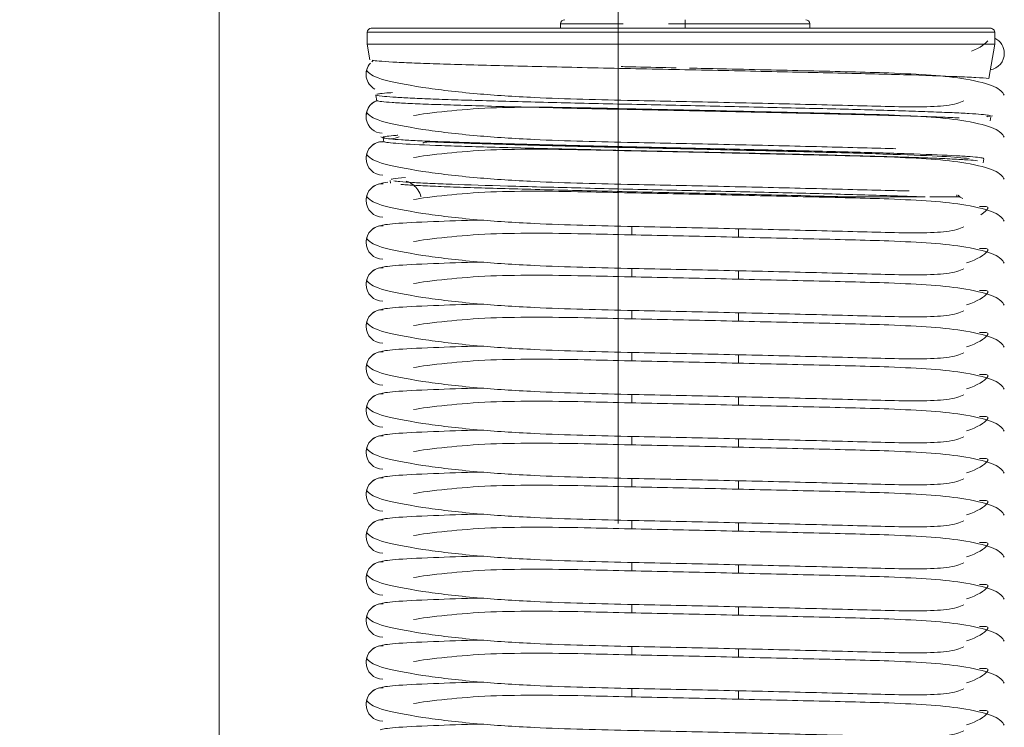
# Model space of a CAD drawing. Header units: millimetres. Extents: x 16720 to 74016, y 25810 to 81213.
# Tile 122 of 256: x 32332 to 32356, y 31719 to 31736. Entities that reach past the tile are written whole.
import ezdxf

# ---------------------------------------------------------------- set-up
doc = ezdxf.new("R2010")
doc.units = ezdxf.units.MM
doc.linetypes.add('DASHDOTX2', pattern=[50.8, 25.4, -12.7, 0, -12.7])
for name, color, linetype, lineweight in [('_OŚ', 165, 'DASHDOTX2', 9), ('_STOLARKA', 150, 'Continuous', 18), ('_WYMIAR', 151, 'Continuous', 9), ('_WYPOSAŻENIE', 157, 'Continuous', 5)]:
    doc.layers.add(name, color=color, linetype=linetype, lineweight=lineweight)

# ---------------------------------------------------------------- blocks, each defined once
blk = doc.blocks.new('brama 3m')
at = {"layer": '_STOLARKA'}
blk.add_lwpolyline([(150, -5), (-150, -5), (-150, 0), (150, 0)], close=True, dxfattribs=at)
at = {"layer": '_WYPOSAŻENIE', "linetype": 'Continuous'}
for p, q in [((-22.765, -8.589), (-22.389, -8.525)), ((-22.389, -23.474), (-22.389, -8.525)), ((-22.389, -8.525), (-22.109, -8.525)), ((-22.109, -23.474), (-22.109, -8.525)), ((-22.009, -8.625), (-22.009, -23.346)), ((-24.718, -8.919), (-24.621, -8.903)), ((-23.737, -8.753), (-23.611, -8.732)), ((-25.697, -9.085), (-25.635, -9.074)), ((-21.909, -13.13), (-22.009, -13.13)), ((-21.909, -13.13), (-21.909, -14.623)), ((-37.931, -14.83), (-37.731, -14.83)), ((-36.931, -14.83), (-36.731, -14.83)), ((-35.931, -14.83), (-35.731, -14.83)), ((-34.931, -14.83), (-34.731, -14.83)), ((-33.931, -14.83), (-33.731, -14.83)), ((-32.931, -14.83), (-32.731, -14.83)), ((-31.931, -14.83), (-31.731, -14.83)), ((-30.931, -14.83), (-30.731, -14.83)), ((-29.931, -14.83), (-29.731, -14.83)), ((-28.931, -14.83), (-28.731, -14.83)), ((-27.931, -14.83), (-27.731, -14.83)), ((-26.931, -14.83), (-26.731, -14.83)), ((-21.909, -15.7), (-21.909, -16.1)), ((-21.909, -16.1), (-22.009, -16.1)), ((-21.909, -16.1), (-21.909, -19.07)), ((-21.809, -16.1), (-21.909, -16.1)), ((-37.787, -17.37), (-37.987, -17.37)), ((-36.787, -17.37), (-36.987, -17.37)), ((-35.787, -17.37), (-35.987, -17.37)), ((-34.787, -17.37), (-34.987, -17.37)), ((-33.787, -17.37), (-33.987, -17.37)), ((-32.787, -17.37), (-32.987, -17.37)), ((-31.787, -17.37), (-31.987, -17.37)), ((-30.787, -17.37), (-30.987, -17.37)), ((-29.787, -17.37), (-29.987, -17.37)), ((-28.787, -17.37), (-28.987, -17.37)), ((-27.787, -17.37), (-27.987, -17.37)), ((-26.787, -17.37), (-26.987, -17.37)), ((-26.029, -20.192), (-26.029, -19.179)), ((-21.909, -19.07), (-22.009, -19.07)), ((-26.029, -21.818), (-26.029, -20.051)), ((-26.029, -22.645), (-26.029, -21.929)), ((-25.98, -22.566), (-26.012, -22.573)), ((-25.119, -23.213), (-25.214, -23.197)), ((-24.122, -23.382), (-24.214, -23.366)), ((-24.117, -23.294), (-24.118, -23.285)), ((-24.096, -23.417), (-24.117, -23.294)), ((-23.207, -23.331), (-22.389, -23.474)), ((-22.389, -23.474), (-22.109, -23.474))]:
    blk.add_line(p, q, dxfattribs=at)
for centre, radius, start, end in [((-38.109, -8.904), 0.404, 0.1973, 179.8027), ((-38.109, -8.896), 0.396, 358.9384, 90), ((-37.109, -8.904), 0.404, 0.1973, 179.8027), ((-37.109, -8.896), 0.396, 358.9384, 90), ((-36.109, -8.904), 0.404, 0.1973, 179.8027), ((-36.109, -8.896), 0.396, 358.9384, 90), ((-35.109, -8.904), 0.404, 0.1973, 179.8027), ((-35.109, -8.896), 0.396, 358.9384, 90), ((-34.109, -8.904), 0.404, 0.1973, 179.8027), ((-34.109, -8.896), 0.396, 358.9384, 90), ((-33.109, -8.904), 0.404, 0.1973, 179.8027), ((-33.109, -8.896), 0.396, 358.9384, 90), ((-32.109, -8.904), 0.404, 0.1973, 179.8027), ((-32.109, -8.896), 0.396, 358.9384, 90), ((-31.109, -8.904), 0.404, 0.1973, 179.8027), ((-31.109, -8.896), 0.396, 358.9384, 90), ((-30.109, -8.904), 0.404, 0.1973, 179.8027), ((-30.109, -8.896), 0.396, 358.9384, 90), ((-29.109, -8.904), 0.404, 0.1973, 179.8027), ((-29.109, -8.896), 0.396, 358.9384, 90), ((-28.109, -8.904), 0.404, 0.1973, 179.8027), ((-28.109, -8.896), 0.396, 358.9384, 90), ((-27.109, -8.904), 0.404, 0.1973, 179.8027), ((-27.109, -8.896), 0.396, 358.9384, 90), ((-26.109, -8.904), 0.404, 0.1973, 179.8027), ((-26.109, -8.896), 0.396, 358.9384, 90), ((-25.109, -8.904), 0.404, 0.1973, 179.8027), ((-25.109, -8.896), 0.396, 358.9384, 90), ((-24.109, -8.904), 0.404, 21.7104, 177.5777), ((-24.109, -8.896), 0.396, 21.2061, 90), ((-23.109, -8.904), 0.404, 48.2516, 150.9962), ((-23.109, -8.896), 0.396, 47.7815, 90), ((-23.109, -8.896), 0.396, 34.9061, 40.7745), ((-22.109, -8.625), 0.1, 0, 90), ((-24.124, -9.064), 0.519, 155.4673, 164.9134), ((-24.124, -9.064), 0.519, 184.0073, 205.135), ((-21.909, -13.23), 0.1, 0, 90), ((-21.909, -18.97), 0.1, 270, 0), ((-25.626, -22.94), 0.498, 136.7698, 152.823), ((-22.609, -23.3), 0.4, 189.9288, 270), ((-22.609, -23.3), 0.4, 270, 334.2738)]:
    blk.add_arc(centre, radius, start, end, dxfattribs=at)
for points, knots in [([(-38.743, -22.734), (-38.789, -22.646), (-38.857, -22.417), (-38.894, -21.736), (-38.87, -20.685), (-38.824, -19.039), (-38.776, -16.945), (-38.729, -14.706), (-38.684, -12.736), (-38.575, -11.035), (-38.414, -9.721), (-38.211, -8.7), (-38.087, -8.57), (-38.011, -8.512)], [0.0640253, 0.0640253, 0.0640253, 0.0640253, 0.1399369, 0.2025686, 0.2583744, 0.3579496, 0.4525325, 0.5410782, 0.650234, 0.7207096, 0.8017947, 0.8961873, 1, 1, 1, 1]), ([(-37.743, -22.734), (-37.789, -22.646), (-37.857, -22.417), (-37.894, -21.736), (-37.87, -20.685), (-37.824, -19.039), (-37.776, -16.945), (-37.729, -14.706), (-37.684, -12.736), (-37.575, -11.035), (-37.414, -9.721), (-37.211, -8.7), (-37.087, -8.57), (-37.011, -8.512)], [0.0640253, 0.0640253, 0.0640253, 0.0640253, 0.1399369, 0.2025686, 0.2583744, 0.3579496, 0.4525325, 0.5410782, 0.650234, 0.7207096, 0.8017947, 0.8961873, 1, 1, 1, 1]), ([(-36.743, -22.734), (-36.789, -22.646), (-36.857, -22.417), (-36.894, -21.736), (-36.87, -20.685), (-36.824, -19.039), (-36.776, -16.945), (-36.729, -14.706), (-36.684, -12.736), (-36.575, -11.035), (-36.414, -9.721), (-36.211, -8.7), (-36.087, -8.57), (-36.011, -8.512)], [0.0640253, 0.0640253, 0.0640253, 0.0640253, 0.1399369, 0.2025686, 0.2583744, 0.3579496, 0.4525325, 0.5410782, 0.650234, 0.7207096, 0.8017947, 0.8961873, 1, 1, 1, 1]), ([(-35.743, -22.734), (-35.789, -22.646), (-35.857, -22.417), (-35.894, -21.736), (-35.87, -20.685), (-35.824, -19.039), (-35.776, -16.945), (-35.729, -14.706), (-35.684, -12.736), (-35.575, -11.035), (-35.414, -9.721), (-35.211, -8.7), (-35.087, -8.57), (-35.011, -8.512)], [0.0640253, 0.0640253, 0.0640253, 0.0640253, 0.1399369, 0.2025686, 0.2583744, 0.3579496, 0.4525325, 0.5410782, 0.650234, 0.7207096, 0.8017947, 0.8961873, 1, 1, 1, 1]), ([(-34.743, -22.734), (-34.789, -22.646), (-34.857, -22.417), (-34.894, -21.736), (-34.87, -20.685), (-34.824, -19.039), (-34.776, -16.945), (-34.729, -14.706), (-34.684, -12.736), (-34.575, -11.035), (-34.414, -9.721), (-34.211, -8.7), (-34.087, -8.57), (-34.011, -8.512)], [0.0640253, 0.0640253, 0.0640253, 0.0640253, 0.1399369, 0.2025686, 0.2583744, 0.3579496, 0.4525325, 0.5410782, 0.650234, 0.7207096, 0.8017947, 0.8961873, 1, 1, 1, 1]), ([(-33.743, -22.734), (-33.789, -22.646), (-33.857, -22.417), (-33.894, -21.736), (-33.87, -20.685), (-33.824, -19.039), (-33.776, -16.945), (-33.729, -14.706), (-33.684, -12.736), (-33.575, -11.035), (-33.414, -9.721), (-33.211, -8.7), (-33.087, -8.57), (-33.011, -8.512)], [0.0640253, 0.0640253, 0.0640253, 0.0640253, 0.1399369, 0.2025686, 0.2583744, 0.3579496, 0.4525325, 0.5410782, 0.650234, 0.7207096, 0.8017947, 0.8961873, 1, 1, 1, 1]), ([(-32.743, -22.734), (-32.789, -22.646), (-32.857, -22.417), (-32.894, -21.736), (-32.87, -20.685), (-32.824, -19.039), (-32.776, -16.945), (-32.729, -14.706), (-32.684, -12.736), (-32.575, -11.035), (-32.414, -9.721), (-32.211, -8.7), (-32.087, -8.57), (-32.011, -8.512)], [0.0640253, 0.0640253, 0.0640253, 0.0640253, 0.1399369, 0.2025686, 0.2583744, 0.3579496, 0.4525325, 0.5410782, 0.650234, 0.7207096, 0.8017947, 0.8961873, 1, 1, 1, 1]), ([(-31.743, -22.734), (-31.789, -22.646), (-31.857, -22.417), (-31.894, -21.736), (-31.87, -20.685), (-31.824, -19.039), (-31.776, -16.945), (-31.729, -14.706), (-31.684, -12.736), (-31.575, -11.035), (-31.414, -9.721), (-31.211, -8.7), (-31.087, -8.57), (-31.011, -8.512)], [0.0640253, 0.0640253, 0.0640253, 0.0640253, 0.1399369, 0.2025686, 0.2583744, 0.3579496, 0.4525325, 0.5410782, 0.650234, 0.7207096, 0.8017947, 0.8961873, 1, 1, 1, 1]), ([(-30.743, -22.734), (-30.789, -22.646), (-30.857, -22.417), (-30.894, -21.736), (-30.87, -20.685), (-30.824, -19.039), (-30.776, -16.945), (-30.729, -14.706), (-30.684, -12.736), (-30.575, -11.035), (-30.414, -9.721), (-30.211, -8.7), (-30.087, -8.57), (-30.011, -8.512)], [0.0640253, 0.0640253, 0.0640253, 0.0640253, 0.1399369, 0.2025686, 0.2583744, 0.3579496, 0.4525325, 0.5410782, 0.650234, 0.7207096, 0.8017947, 0.8961873, 1, 1, 1, 1]), ([(-29.743, -22.734), (-29.789, -22.646), (-29.857, -22.417), (-29.894, -21.736), (-29.87, -20.685), (-29.824, -19.039), (-29.776, -16.945), (-29.729, -14.706), (-29.684, -12.736), (-29.575, -11.035), (-29.414, -9.721), (-29.211, -8.7), (-29.087, -8.57), (-29.011, -8.512)], [0.0640253, 0.0640253, 0.0640253, 0.0640253, 0.1399369, 0.2025686, 0.2583744, 0.3579496, 0.4525325, 0.5410782, 0.650234, 0.7207096, 0.8017947, 0.8961873, 1, 1, 1, 1]), ([(-28.743, -22.734), (-28.789, -22.646), (-28.857, -22.417), (-28.894, -21.736), (-28.87, -20.685), (-28.824, -19.039), (-28.776, -16.945), (-28.729, -14.706), (-28.684, -12.736), (-28.575, -11.035), (-28.414, -9.721), (-28.211, -8.7), (-28.087, -8.57), (-28.011, -8.512)], [0.0640253, 0.0640253, 0.0640253, 0.0640253, 0.1399369, 0.2025686, 0.2583744, 0.3579496, 0.4525325, 0.5410782, 0.650234, 0.7207096, 0.8017947, 0.8961873, 1, 1, 1, 1]), ([(-27.743, -22.734), (-27.789, -22.646), (-27.857, -22.417), (-27.894, -21.736), (-27.87, -20.685), (-27.824, -19.039), (-27.776, -16.945), (-27.729, -14.706), (-27.684, -12.736), (-27.575, -11.035), (-27.414, -9.721), (-27.211, -8.7), (-27.087, -8.57), (-27.011, -8.512)], [0.0640253, 0.0640253, 0.0640253, 0.0640253, 0.1399369, 0.2025686, 0.2583744, 0.3579496, 0.4525325, 0.5410782, 0.650234, 0.7207096, 0.8017947, 0.8961873, 1, 1, 1, 1]), ([(-26.743, -22.734), (-26.789, -22.646), (-26.857, -22.417), (-26.894, -21.736), (-26.87, -20.685), (-26.824, -19.039), (-26.776, -16.945), (-26.729, -14.706), (-26.684, -12.736), (-26.575, -11.035), (-26.414, -9.721), (-26.211, -8.7), (-26.087, -8.57), (-26.011, -8.512)], [0.0640253, 0.0640253, 0.0640253, 0.0640253, 0.1399369, 0.2025686, 0.2583744, 0.3579496, 0.4525325, 0.5410782, 0.650234, 0.7207096, 0.8017947, 0.8961873, 1, 1, 1, 1]), ([(-25.885, -21.432), (-25.883, -21.258), (-25.867, -20.567), (-25.824, -19.039), (-25.776, -16.945), (-25.729, -14.706), (-25.684, -12.736), (-25.575, -11.035), (-25.414, -9.721), (-25.211, -8.7), (-25.087, -8.57), (-25.011, -8.512)], [0.2204469, 0.2204469, 0.2204469, 0.2204469, 0.2583744, 0.3579496, 0.4525325, 0.5410782, 0.650234, 0.7207096, 0.8017947, 0.8961873, 1, 1, 1, 1]), ([(-24.88, -21.115), (-24.878, -21.033), (-24.863, -20.424), (-24.824, -19.039), (-24.776, -16.945), (-24.729, -14.706), (-24.684, -12.736), (-24.575, -11.035), (-24.414, -9.721), (-24.211, -8.7), (-24.087, -8.57), (-24.011, -8.512)], [0.2422744, 0.2422744, 0.2422744, 0.2422744, 0.2583744, 0.3579496, 0.4525325, 0.5410782, 0.650234, 0.7207096, 0.8017947, 0.8961873, 1, 1, 1, 1]), ([(-23.743, -22.734), (-23.789, -22.646), (-23.857, -22.417), (-23.894, -21.736), (-23.87, -20.685), (-23.824, -19.039), (-23.776, -16.945), (-23.729, -14.706), (-23.684, -12.736), (-23.575, -11.035), (-23.414, -9.721), (-23.211, -8.7), (-23.087, -8.57), (-23.011, -8.512)], [0.0640253, 0.0640253, 0.0640253, 0.0640253, 0.1399369, 0.2025686, 0.2583744, 0.3579496, 0.4525325, 0.5410782, 0.650234, 0.7207096, 0.8017947, 0.8961873, 1, 1, 1, 1]), ([(-23.207, -23.331), (-23.2, -23.251), (-23.192, -23.148), (-23.178, -22.894), (-23.17, -22.743), (-23.149, -22.225), (-23.134, -21.802), (-23.112, -21.05), (-23.105, -20.781), (-23.091, -20.22), (-23.083, -19.926), (-23.069, -19.311), (-23.061, -18.988), (-23.047, -18.331), (-23.04, -17.997), (-23.025, -17.317), (-23.018, -16.971), (-23.003, -16.268), (-22.996, -15.918), (-22.982, -15.223), (-22.975, -14.879), (-22.96, -14.194), (-22.953, -13.853), (-22.938, -13.196), (-22.931, -12.878), (-22.917, -12.263), (-22.909, -11.963), (-22.888, -11.11), (-22.874, -10.61), (-22.852, -9.961), (-22.844, -9.764), (-22.83, -9.416), (-22.823, -9.264), (-22.809, -9.003), (-22.801, -8.893), (-22.788, -8.737), (-22.782, -8.683), (-22.776, -8.646)], [0, 0, 0, 0, 0.03125, 0.03125, 0.0625, 0.0625, 0.125, 0.125, 0.15625, 0.15625, 0.1875, 0.1875, 0.21875, 0.21875, 0.25, 0.25, 0.28125, 0.28125, 0.3125, 0.3125, 0.34375, 0.34375, 0.375, 0.375, 0.40625, 0.40625, 0.4375, 0.4375, 0.5, 0.5, 0.53125, 0.53125, 0.5625, 0.5625, 0.59375, 0.59375, 0.6203289, 0.6203289, 0.6203289, 0.6203289]), ([(-38.713, -8.839), (-38.695, -8.909), (-38.665, -9.053), (-38.617, -9.982), (-38.59, -10.805), (-38.578, -11.224)], [0, 0, 0, 0, 0.0996276, 0.1902826, 0.2654772, 0.2654772, 0.2654772, 0.2654772]), ([(-37.713, -8.839), (-37.695, -8.909), (-37.665, -9.053), (-37.617, -9.982), (-37.59, -10.805), (-37.578, -11.224)], [0, 0, 0, 0, 0.0996276, 0.1902826, 0.2654772, 0.2654772, 0.2654772, 0.2654772]), ([(-36.713, -8.839), (-36.695, -8.909), (-36.665, -9.053), (-36.617, -9.982), (-36.59, -10.805), (-36.578, -11.224)], [0, 0, 0, 0, 0.0996276, 0.1902826, 0.2654772, 0.2654772, 0.2654772, 0.2654772]), ([(-35.713, -8.839), (-35.695, -8.909), (-35.665, -9.053), (-35.617, -9.982), (-35.59, -10.805), (-35.578, -11.224)], [0, 0, 0, 0, 0.0996276, 0.1902826, 0.2654772, 0.2654772, 0.2654772, 0.2654772]), ([(-34.713, -8.839), (-34.695, -8.909), (-34.665, -9.053), (-34.617, -9.982), (-34.59, -10.805), (-34.578, -11.224)], [0, 0, 0, 0, 0.0996276, 0.1902826, 0.2654772, 0.2654772, 0.2654772, 0.2654772]), ([(-33.713, -8.839), (-33.695, -8.909), (-33.665, -9.053), (-33.617, -9.982), (-33.59, -10.805), (-33.578, -11.224)], [0, 0, 0, 0, 0.0996276, 0.1902826, 0.2654772, 0.2654772, 0.2654772, 0.2654772]), ([(-32.713, -8.839), (-32.695, -8.909), (-32.665, -9.053), (-32.617, -9.982), (-32.59, -10.805), (-32.578, -11.224)], [0, 0, 0, 0, 0.0996276, 0.1902826, 0.2654772, 0.2654772, 0.2654772, 0.2654772]), ([(-31.713, -8.839), (-31.695, -8.909), (-31.665, -9.053), (-31.617, -9.982), (-31.59, -10.805), (-31.578, -11.224)], [0, 0, 0, 0, 0.0996276, 0.1902826, 0.2654772, 0.2654772, 0.2654772, 0.2654772]), ([(-30.713, -8.839), (-30.695, -8.909), (-30.665, -9.053), (-30.617, -9.982), (-30.59, -10.805), (-30.578, -11.224)], [0, 0, 0, 0, 0.0996276, 0.1902826, 0.2654772, 0.2654772, 0.2654772, 0.2654772]), ([(-29.713, -8.839), (-29.695, -8.909), (-29.665, -9.053), (-29.617, -9.982), (-29.59, -10.805), (-29.578, -11.224)], [0, 0, 0, 0, 0.0996276, 0.1902826, 0.2654772, 0.2654772, 0.2654772, 0.2654772]), ([(-28.713, -8.839), (-28.695, -8.909), (-28.665, -9.053), (-28.617, -9.982), (-28.59, -10.805), (-28.578, -11.224)], [0, 0, 0, 0, 0.0996276, 0.1902826, 0.2654772, 0.2654772, 0.2654772, 0.2654772]), ([(-27.713, -8.839), (-27.695, -8.909), (-27.665, -9.053), (-27.617, -9.982), (-27.59, -10.805), (-27.578, -11.224)], [0, 0, 0, 0, 0.0996276, 0.1902826, 0.2654772, 0.2654772, 0.2654772, 0.2654772]), ([(-26.713, -8.839), (-26.695, -8.909), (-26.665, -9.053), (-26.617, -9.982), (-26.59, -10.805), (-26.578, -11.224)], [0, 0, 0, 0, 0.0996276, 0.1902826, 0.2654772, 0.2654772, 0.2654772, 0.2654772]), ([(-24.56, -9.26), (-24.561, -9.246), (-24.562, -9.231), (-24.57, -9.125), (-24.577, -9.053), (-24.591, -8.95), (-24.598, -8.918), (-24.612, -8.894), (-24.619, -8.903), (-24.64, -8.99), (-24.654, -9.127), (-24.675, -9.451), (-24.682, -9.58), (-24.696, -9.869), (-24.703, -10.031), (-24.717, -10.389), (-24.724, -10.585), (-24.738, -11.011), (-24.745, -11.237), (-24.759, -11.713), (-24.766, -11.964), (-24.78, -12.49), (-24.787, -12.768), (-24.808, -13.617), (-24.822, -14.209), (-24.85, -15.448), (-24.864, -16.071), (-24.885, -17.002), (-24.892, -17.315), (-24.906, -17.926), (-24.913, -18.224), (-24.927, -18.808), (-24.934, -19.093), (-24.948, -19.649), (-24.955, -19.919), (-24.976, -20.683), (-24.99, -21.14), (-25.019, -21.95), (-25.033, -22.283), (-25.054, -22.677), (-25.061, -22.791), (-25.075, -22.98), (-25.082, -23.053), (-25.096, -23.16), (-25.103, -23.194), (-25.115, -23.216), (-25.119, -23.215), (-25.124, -23.206)], [0.4597538, 0.4597538, 0.4597538, 0.4597538, 0.4609375, 0.4609375, 0.46875, 0.46875, 0.4765625, 0.4765625, 0.484375, 0.484375, 0.5, 0.5, 0.5078125, 0.5078125, 0.515625, 0.515625, 0.5234375, 0.5234375, 0.53125, 0.53125, 0.5390625, 0.5390625, 0.546875, 0.546875, 0.5625, 0.5625, 0.578125, 0.578125, 0.5859375, 0.5859375, 0.59375, 0.59375, 0.6015625, 0.6015625, 0.609375, 0.609375, 0.625, 0.625, 0.640625, 0.640625, 0.6484375, 0.6484375, 0.65625, 0.65625, 0.6640625, 0.6640625, 0.6692983, 0.6692983, 0.6692983, 0.6692983]), ([(-24.148, -22.626), (-24.144, -22.56), (-24.141, -22.49), (-24.131, -22.253), (-24.124, -22.068), (-24.102, -21.462), (-24.089, -20.995), (-24.067, -20.201), (-24.06, -19.92), (-24.046, -19.344), (-24.039, -19.047), (-24.025, -18.433), (-24.018, -18.114), (-24.004, -17.469), (-23.997, -17.144), (-23.983, -16.49), (-23.976, -16.16), (-23.962, -15.497), (-23.954, -15.164), (-23.941, -14.514), (-23.934, -14.195), (-23.92, -13.566), (-23.913, -13.254), (-23.891, -12.354), (-23.878, -11.802), (-23.856, -11.047), (-23.849, -10.81), (-23.835, -10.373), (-23.828, -10.173), (-23.815, -9.806), (-23.807, -9.639), (-23.793, -9.349), (-23.786, -9.225), (-23.772, -9.019), (-23.766, -8.936), (-23.752, -8.815), (-23.744, -8.776), (-23.737, -8.761), (-23.737, -8.761), (-23.737, -8.761)], [0.6761144, 0.6761144, 0.6761144, 0.6761144, 0.6796875, 0.6796875, 0.6875, 0.6875, 0.703125, 0.703125, 0.7109375, 0.7109375, 0.71875, 0.71875, 0.7265625, 0.7265625, 0.734375, 0.734375, 0.7421875, 0.7421875, 0.75, 0.75, 0.7578125, 0.7578125, 0.765625, 0.765625, 0.78125, 0.78125, 0.7890625, 0.7890625, 0.796875, 0.796875, 0.8046875, 0.8046875, 0.8125, 0.8125, 0.8203125, 0.8203125, 0.828125, 0.828125, 0.8281276, 0.8281276, 0.8281276, 0.8281276]), ([(-23.594, -8.731), (-23.606, -8.719), (-23.618, -8.771), (-23.637, -8.95), (-23.644, -9.034), (-23.658, -9.239), (-23.665, -9.359), (-23.678, -9.635), (-23.685, -9.791), (-23.699, -10.14), (-23.706, -10.33), (-23.72, -10.738), (-23.726, -10.956), (-23.74, -11.42), (-23.747, -11.669), (-23.768, -12.444), (-23.781, -12.996), (-23.802, -13.879), (-23.809, -14.183), (-23.823, -14.791), (-23.829, -15.098), (-23.85, -16.026), (-23.864, -16.662), (-23.884, -17.581), (-23.891, -17.884), (-23.905, -18.48), (-23.912, -18.777), (-23.933, -19.633), (-23.946, -20.163), (-23.967, -20.896), (-23.974, -21.129), (-23.988, -21.561), (-23.995, -21.762), (-24.008, -22.132), (-24.015, -22.302), (-24.029, -22.61), (-24.036, -22.744), (-24.05, -22.975), (-24.057, -23.072), (-24.07, -23.229), (-24.078, -23.289), (-24.088, -23.347), (-24.091, -23.362), (-24.095, -23.371)], [0.0953201, 0.0953201, 0.0953201, 0.0953201, 0.109375, 0.109375, 0.1171875, 0.1171875, 0.125, 0.125, 0.1328125, 0.1328125, 0.140625, 0.140625, 0.1484375, 0.1484375, 0.15625, 0.15625, 0.171875, 0.171875, 0.1796875, 0.1796875, 0.1875, 0.1875, 0.203125, 0.203125, 0.2109375, 0.2109375, 0.21875, 0.21875, 0.234375, 0.234375, 0.2421875, 0.2421875, 0.25, 0.25, 0.2578125, 0.2578125, 0.265625, 0.265625, 0.2734375, 0.2734375, 0.28125, 0.28125, 0.2851566, 0.2851566, 0.2851566, 0.2851566]), ([(-23.544, -9.128), (-23.545, -9.104), (-23.547, -9.082), (-23.555, -8.969), (-23.562, -8.895), (-23.573, -8.806), (-23.578, -8.778), (-23.583, -8.759)], [0.07631192, 0.07631192, 0.07631192, 0.07631192, 0.078125, 0.078125, 0.0859375, 0.0859375, 0.09111362, 0.09111362, 0.09111362, 0.09111362]), ([(-25.569, -9.438), (-25.579, -9.3), (-25.589, -9.202), (-25.602, -9.125), (-25.604, -9.111), (-25.607, -9.101)], [0.83292542, 0.83292542, 0.83292542, 0.83292542, 0.84375, 0.84375, 0.8466465, 0.8466465, 0.8466465, 0.8466465]), ([(-25.166, -23.06), (-25.16, -23.002), (-25.153, -22.927), (-25.14, -22.731), (-25.133, -22.605), (-25.118, -22.31), (-25.111, -22.14), (-25.096, -21.767), (-25.089, -21.563), (-25.075, -21.118), (-25.067, -20.876), (-25.045, -20.109), (-25.031, -19.549), (-25.009, -18.635), (-25.002, -18.321), (-24.988, -17.687), (-24.981, -17.365), (-24.966, -16.71), (-24.959, -16.375), (-24.944, -15.713), (-24.937, -15.385), (-24.923, -14.733), (-24.916, -14.41), (-24.901, -13.769), (-24.894, -13.459), (-24.88, -12.858), (-24.872, -12.567), (-24.858, -12.006), (-24.851, -11.734), (-24.836, -11.228), (-24.829, -10.991), (-24.815, -10.549), (-24.808, -10.343), (-24.786, -9.782), (-24.772, -9.491), (-24.75, -9.178), (-24.743, -9.095), (-24.728, -8.976), (-24.721, -8.939), (-24.713, -8.921), (-24.711, -8.919), (-24.71, -8.918)], [0.3056104, 0.3056104, 0.3056104, 0.3056104, 0.3125, 0.3125, 0.3203125, 0.3203125, 0.328125, 0.328125, 0.3359375, 0.3359375, 0.34375, 0.34375, 0.359375, 0.359375, 0.3671875, 0.3671875, 0.375, 0.375, 0.3828125, 0.3828125, 0.390625, 0.390625, 0.3984375, 0.3984375, 0.40625, 0.40625, 0.4140625, 0.4140625, 0.421875, 0.421875, 0.4296875, 0.4296875, 0.4375, 0.4375, 0.453125, 0.453125, 0.4609375, 0.4609375, 0.46875, 0.46875, 0.4703653, 0.4703653, 0.4703653, 0.4703653]), ([(-25.647, -9.161), (-25.652, -9.198), (-25.658, -9.247), (-25.67, -9.388), (-25.677, -9.488), (-25.692, -9.726), (-25.699, -9.864), (-25.713, -10.178), (-25.72, -10.355), (-25.742, -10.929), (-25.756, -11.372), (-25.785, -12.379), (-25.799, -12.922), (-25.82, -13.793), (-25.828, -14.095), (-25.842, -14.701), (-25.849, -15.007), (-25.87, -15.934), (-25.885, -16.57), (-25.906, -17.491), (-25.913, -17.794), (-25.928, -18.391), (-25.935, -18.687), (-25.949, -19.257), (-25.957, -19.532), (-25.971, -20.063), (-25.978, -20.318), (-25.993, -20.796), (-26, -21.022), (-26.014, -21.443), (-26.021, -21.64), (-26.029, -21.818)], [0.8613206, 0.8613206, 0.8613206, 0.8613206, 0.8671875, 0.8671875, 0.875, 0.875, 0.8828125, 0.8828125, 0.890625, 0.890625, 0.90625, 0.90625, 0.921875, 0.921875, 0.9296875, 0.9296875, 0.9375, 0.9375, 0.953125, 0.953125, 0.9609375, 0.9609375, 0.96875, 0.96875, 0.9765625, 0.9765625, 0.984375, 0.984375, 0.9921875, 0.9921875, 1, 1, 1, 1]), ([(-26.029, -20.051), (-26.014, -19.502), (-25.999, -18.9), (-25.977, -17.96), (-25.969, -17.64), (-25.954, -16.983), (-25.947, -16.654), (-25.932, -15.996), (-25.925, -15.667), (-25.91, -15.008), (-25.902, -14.678), (-25.887, -14.038), (-25.88, -13.725), (-25.865, -13.115), (-25.858, -12.816), (-25.835, -11.957), (-25.821, -11.443), (-25.799, -10.759), (-25.791, -10.549), (-25.777, -10.17), (-25.769, -10), (-25.754, -9.699), (-25.747, -9.568), (-25.736, -9.412), (-25.733, -9.368), (-25.73, -9.329)], [0, 0, 0, 0, 0.015625, 0.015625, 0.0234375, 0.0234375, 0.03125, 0.03125, 0.0390625, 0.0390625, 0.046875, 0.046875, 0.0546875, 0.0546875, 0.0625, 0.0625, 0.078125, 0.078125, 0.0859375, 0.0859375, 0.09375, 0.09375, 0.1015625, 0.1015625, 0.1051102, 0.1051102, 0.1051102, 0.1051102]), ([(-26.03, -9.801), (-26.027, -9.801), (-25.969, -9.799), (-25.859, -9.739), (-25.742, -9.638), (-25.679, -9.531), (-25.659, -9.471), (-25.654, -9.452)], [0, 0, 0, 0, 0.014882, 0.3036736, 0.5675958, 0.7997855, 0.9032375, 0.9032375, 0.9032375, 0.9032375]), ([(-38.092, -9.626), (-38.092, -9.626), (-38.058, -9.805), (-37.988, -10.335), (-37.902, -11.387), (-37.886, -12.573), (-37.906, -13.765), (-37.941, -15.217), (-37.977, -17.007), (-38.028, -19.12), (-38.073, -21.146), (-38.164, -22.686), (-38.408, -23.56), (-38.532, -23.655), (-38.609, -23.7)], [0.0946854, 0.0946854, 0.0946854, 0.0946854, 0.0946882, 0.1812994, 0.2574146, 0.3257145, 0.3854913, 0.435033, 0.5251888, 0.6212237, 0.722429, 0.8456905, 0.919985, 1, 1, 1, 1]), ([(-37.092, -9.626), (-37.092, -9.626), (-37.058, -9.805), (-36.988, -10.335), (-36.902, -11.387), (-36.886, -12.573), (-36.906, -13.765), (-36.941, -15.217), (-36.977, -17.007), (-37.028, -19.12), (-37.073, -21.146), (-37.164, -22.686), (-37.408, -23.56), (-37.532, -23.655), (-37.609, -23.7)], [0.0946854, 0.0946854, 0.0946854, 0.0946854, 0.0946882, 0.1812994, 0.2574146, 0.3257145, 0.3854913, 0.435033, 0.5251888, 0.6212237, 0.722429, 0.8456905, 0.919985, 1, 1, 1, 1]), ([(-36.092, -9.626), (-36.092, -9.626), (-36.058, -9.805), (-35.988, -10.335), (-35.902, -11.387), (-35.886, -12.573), (-35.906, -13.765), (-35.941, -15.217), (-35.977, -17.007), (-36.028, -19.12), (-36.073, -21.146), (-36.164, -22.686), (-36.408, -23.56), (-36.532, -23.655), (-36.609, -23.7)], [0.0946854, 0.0946854, 0.0946854, 0.0946854, 0.0946882, 0.1812994, 0.2574146, 0.3257145, 0.3854913, 0.435033, 0.5251888, 0.6212237, 0.722429, 0.8456905, 0.919985, 1, 1, 1, 1]), ([(-35.092, -9.626), (-35.092, -9.626), (-35.058, -9.805), (-34.988, -10.335), (-34.902, -11.387), (-34.886, -12.573), (-34.906, -13.765), (-34.941, -15.217), (-34.977, -17.007), (-35.028, -19.12), (-35.073, -21.146), (-35.164, -22.686), (-35.408, -23.56), (-35.532, -23.655), (-35.609, -23.7)], [0.0946854, 0.0946854, 0.0946854, 0.0946854, 0.0946882, 0.1812994, 0.2574146, 0.3257145, 0.3854913, 0.435033, 0.5251888, 0.6212237, 0.722429, 0.8456905, 0.919985, 1, 1, 1, 1]), ([(-34.092, -9.626), (-34.092, -9.626), (-34.058, -9.805), (-33.988, -10.335), (-33.902, -11.387), (-33.886, -12.573), (-33.906, -13.765), (-33.941, -15.217), (-33.977, -17.007), (-34.028, -19.12), (-34.073, -21.146), (-34.164, -22.686), (-34.408, -23.56), (-34.532, -23.655), (-34.609, -23.7)], [0.0946854, 0.0946854, 0.0946854, 0.0946854, 0.0946882, 0.1812994, 0.2574146, 0.3257145, 0.3854913, 0.435033, 0.5251888, 0.6212237, 0.722429, 0.8456905, 0.919985, 1, 1, 1, 1]), ([(-33.092, -9.626), (-33.092, -9.626), (-33.058, -9.805), (-32.988, -10.335), (-32.902, -11.387), (-32.886, -12.573), (-32.906, -13.765), (-32.941, -15.217), (-32.977, -17.007), (-33.028, -19.12), (-33.073, -21.146), (-33.164, -22.686), (-33.408, -23.56), (-33.532, -23.655), (-33.609, -23.7)], [0.0946854, 0.0946854, 0.0946854, 0.0946854, 0.0946882, 0.1812994, 0.2574146, 0.3257145, 0.3854913, 0.435033, 0.5251888, 0.6212237, 0.722429, 0.8456905, 0.919985, 1, 1, 1, 1]), ([(-32.092, -9.626), (-32.092, -9.626), (-32.058, -9.805), (-31.988, -10.335), (-31.902, -11.387), (-31.886, -12.573), (-31.906, -13.765), (-31.941, -15.217), (-31.977, -17.007), (-32.028, -19.12), (-32.073, -21.146), (-32.164, -22.686), (-32.408, -23.56), (-32.532, -23.655), (-32.609, -23.7)], [0.0946854, 0.0946854, 0.0946854, 0.0946854, 0.0946882, 0.1812994, 0.2574146, 0.3257145, 0.3854913, 0.435033, 0.5251888, 0.6212237, 0.722429, 0.8456905, 0.919985, 1, 1, 1, 1]), ([(-31.092, -9.626), (-31.092, -9.626), (-31.058, -9.805), (-30.988, -10.335), (-30.902, -11.387), (-30.886, -12.573), (-30.906, -13.765), (-30.941, -15.217), (-30.977, -17.007), (-31.028, -19.12), (-31.073, -21.146), (-31.164, -22.686), (-31.408, -23.56), (-31.532, -23.655), (-31.609, -23.7)], [0.0946854, 0.0946854, 0.0946854, 0.0946854, 0.0946882, 0.1812994, 0.2574146, 0.3257145, 0.3854913, 0.435033, 0.5251888, 0.6212237, 0.722429, 0.8456905, 0.919985, 1, 1, 1, 1]), ([(-30.092, -9.626), (-30.092, -9.626), (-30.058, -9.805), (-29.988, -10.335), (-29.902, -11.387), (-29.886, -12.573), (-29.906, -13.765), (-29.941, -15.217), (-29.977, -17.007), (-30.028, -19.12), (-30.073, -21.146), (-30.164, -22.686), (-30.408, -23.56), (-30.532, -23.655), (-30.609, -23.7)], [0.0946854, 0.0946854, 0.0946854, 0.0946854, 0.0946882, 0.1812994, 0.2574146, 0.3257145, 0.3854913, 0.435033, 0.5251888, 0.6212237, 0.722429, 0.8456905, 0.919985, 1, 1, 1, 1]), ([(-29.092, -9.626), (-29.092, -9.626), (-29.058, -9.805), (-28.988, -10.335), (-28.902, -11.387), (-28.886, -12.573), (-28.906, -13.765), (-28.941, -15.217), (-28.977, -17.007), (-29.028, -19.12), (-29.073, -21.146), (-29.164, -22.686), (-29.408, -23.56), (-29.532, -23.655), (-29.609, -23.7)], [0.0946854, 0.0946854, 0.0946854, 0.0946854, 0.0946882, 0.1812994, 0.2574146, 0.3257145, 0.3854913, 0.435033, 0.5251888, 0.6212237, 0.722429, 0.8456905, 0.919985, 1, 1, 1, 1]), ([(-28.092, -9.626), (-28.092, -9.626), (-28.058, -9.805), (-27.988, -10.335), (-27.902, -11.387), (-27.886, -12.573), (-27.906, -13.765), (-27.941, -15.217), (-27.977, -17.007), (-28.028, -19.12), (-28.073, -21.146), (-28.164, -22.686), (-28.408, -23.56), (-28.532, -23.655), (-28.609, -23.7)], [0.0946854, 0.0946854, 0.0946854, 0.0946854, 0.0946882, 0.1812994, 0.2574146, 0.3257145, 0.3854913, 0.435033, 0.5251888, 0.6212237, 0.722429, 0.8456905, 0.919985, 1, 1, 1, 1]), ([(-27.092, -9.626), (-27.092, -9.626), (-27.058, -9.805), (-26.988, -10.335), (-26.902, -11.387), (-26.886, -12.573), (-26.906, -13.765), (-26.941, -15.217), (-26.977, -17.007), (-27.028, -19.12), (-27.073, -21.146), (-27.164, -22.686), (-27.408, -23.56), (-27.532, -23.655), (-27.609, -23.7)], [0.0946854, 0.0946854, 0.0946854, 0.0946854, 0.0946882, 0.1812994, 0.2574146, 0.3257145, 0.3854913, 0.435033, 0.5251888, 0.6212237, 0.722429, 0.8456905, 0.919985, 1, 1, 1, 1]), ([(-26.092, -9.626), (-26.092, -9.626), (-26.058, -9.805), (-25.988, -10.335), (-25.902, -11.387), (-25.886, -12.573), (-25.906, -13.765), (-25.941, -15.217), (-25.977, -17.007), (-26.028, -19.12), (-26.073, -21.146), (-26.164, -22.686), (-26.408, -23.56), (-26.532, -23.655), (-26.609, -23.7)], [0.0946854, 0.0946854, 0.0946854, 0.0946854, 0.0946882, 0.1812994, 0.2574146, 0.3257145, 0.3854913, 0.435033, 0.5251888, 0.6212237, 0.722429, 0.8456905, 0.919985, 1, 1, 1, 1]), ([(-25.092, -9.626), (-25.092, -9.626), (-25.058, -9.805), (-24.988, -10.335), (-24.902, -11.387), (-24.886, -12.573), (-24.906, -13.765), (-24.941, -15.217), (-24.977, -17.007), (-25.028, -19.12), (-25.073, -21.146), (-25.164, -22.686), (-25.408, -23.56), (-25.532, -23.655), (-25.609, -23.7)], [0.0946854, 0.0946854, 0.0946854, 0.0946854, 0.0946882, 0.1812994, 0.2574146, 0.3257145, 0.3854913, 0.435033, 0.5251888, 0.6212237, 0.722429, 0.8456905, 0.919985, 1, 1, 1, 1]), ([(-24.092, -9.626), (-24.092, -9.626), (-24.058, -9.805), (-23.988, -10.335), (-23.902, -11.387), (-23.886, -12.573), (-23.906, -13.765), (-23.941, -15.217), (-23.977, -17.007), (-24.028, -19.12), (-24.073, -21.146), (-24.164, -22.686), (-24.408, -23.56), (-24.532, -23.655), (-24.609, -23.7)], [0.0946854, 0.0946854, 0.0946854, 0.0946854, 0.0946882, 0.1812994, 0.2574146, 0.3257145, 0.3854913, 0.435033, 0.5251888, 0.6212237, 0.722429, 0.8456905, 0.919985, 1, 1, 1, 1]), ([(-24.746, -9.854), (-24.71, -9.909), (-24.722, -10.159), (-24.753, -10.994), (-24.792, -12.238), (-24.835, -13.928), (-24.881, -15.928), (-24.927, -17.915), (-24.973, -19.734), (-25.016, -21.162), (-25.065, -22.384), (-25.096, -22.692), (-25.116, -22.862)], [0.1252764, 0.1252764, 0.1252764, 0.1252764, 0.1811374, 0.2346143, 0.3327935, 0.4194084, 0.5034095, 0.6255076, 0.70305, 0.7913513, 0.8903568, 1, 1, 1, 1]), ([(-22.925, -14.575), (-22.928, -14.692), (-22.938, -15.123), (-22.947, -15.562), (-22.954, -15.883)], [0.41909385, 0.41909385, 0.41909385, 0.41909385, 0.43503296, 0.47773391, 0.47773391, 0.47773391, 0.47773391]), ([(-22.961, -16.201), (-22.966, -16.452), (-22.987, -17.425), (-23.028, -19.12), (-23.073, -21.146), (-23.164, -22.686), (-23.408, -23.56), (-23.532, -23.655), (-23.609, -23.7)], [0.4918218, 0.4918218, 0.4918218, 0.4918218, 0.5251888, 0.6212237, 0.722429, 0.8456905, 0.919985, 1, 1, 1, 1]), ([(-38.256, -23.112), (-38.254, -23.241), (-38.244, -23.432), (-38.496, -23.108), (-38.59, -22.836), (-38.601, -22.8)], [0, 0, 0, 0, 0.0759817, 0.1492418, 0.1598644, 0.1598644, 0.1598644, 0.1598644]), ([(-37.256, -23.112), (-37.254, -23.241), (-37.244, -23.432), (-37.496, -23.108), (-37.59, -22.836), (-37.601, -22.8)], [0, 0, 0, 0, 0.0759817, 0.1492418, 0.1598644, 0.1598644, 0.1598644, 0.1598644]), ([(-36.256, -23.112), (-36.254, -23.241), (-36.244, -23.432), (-36.496, -23.108), (-36.59, -22.836), (-36.601, -22.8)], [0, 0, 0, 0, 0.0759817, 0.1492418, 0.1598644, 0.1598644, 0.1598644, 0.1598644]), ([(-35.256, -23.112), (-35.254, -23.241), (-35.244, -23.432), (-35.496, -23.108), (-35.59, -22.836), (-35.601, -22.8)], [0, 0, 0, 0, 0.0759817, 0.1492418, 0.1598644, 0.1598644, 0.1598644, 0.1598644]), ([(-34.256, -23.112), (-34.254, -23.241), (-34.244, -23.432), (-34.496, -23.108), (-34.59, -22.836), (-34.601, -22.8)], [0, 0, 0, 0, 0.0759817, 0.1492418, 0.1598644, 0.1598644, 0.1598644, 0.1598644]), ([(-33.256, -23.112), (-33.254, -23.241), (-33.244, -23.432), (-33.496, -23.108), (-33.59, -22.836), (-33.601, -22.8)], [0, 0, 0, 0, 0.0759817, 0.1492418, 0.1598644, 0.1598644, 0.1598644, 0.1598644]), ([(-32.256, -23.112), (-32.254, -23.241), (-32.244, -23.432), (-32.496, -23.108), (-32.59, -22.836), (-32.601, -22.8)], [0, 0, 0, 0, 0.0759817, 0.1492418, 0.1598644, 0.1598644, 0.1598644, 0.1598644]), ([(-31.256, -23.112), (-31.254, -23.241), (-31.244, -23.432), (-31.496, -23.108), (-31.59, -22.836), (-31.601, -22.8)], [0, 0, 0, 0, 0.0759817, 0.1492418, 0.1598644, 0.1598644, 0.1598644, 0.1598644]), ([(-30.256, -23.112), (-30.254, -23.241), (-30.244, -23.432), (-30.496, -23.108), (-30.59, -22.836), (-30.601, -22.8)], [0, 0, 0, 0, 0.0759817, 0.1492418, 0.1598644, 0.1598644, 0.1598644, 0.1598644]), ([(-29.256, -23.112), (-29.254, -23.241), (-29.244, -23.432), (-29.496, -23.108), (-29.59, -22.836), (-29.601, -22.8)], [0, 0, 0, 0, 0.0759817, 0.1492418, 0.1598644, 0.1598644, 0.1598644, 0.1598644]), ([(-28.256, -23.112), (-28.254, -23.241), (-28.244, -23.432), (-28.496, -23.108), (-28.59, -22.836), (-28.601, -22.8)], [0, 0, 0, 0, 0.0759817, 0.1492418, 0.1598644, 0.1598644, 0.1598644, 0.1598644]), ([(-27.256, -23.112), (-27.254, -23.241), (-27.244, -23.432), (-27.496, -23.108), (-27.59, -22.836), (-27.601, -22.8)], [0, 0, 0, 0, 0.0759817, 0.1492418, 0.1598644, 0.1598644, 0.1598644, 0.1598644]), ([(-26.256, -23.112), (-26.254, -23.241), (-26.246, -23.394), (-26.395, -23.231), (-26.451, -23.14)], [0, 0, 0, 0, 0.0759817, 0.1192226, 0.1192226, 0.1192226, 0.1192226]), ([(-22.109, -23.474), (-22.091, -23.474), (-22.074, -23.467), (-22.048, -23.449), (-22.038, -23.438), (-22.023, -23.414), (-22.017, -23.4), (-22.01, -23.374), (-22.009, -23.36), (-22.009, -23.346)], [0, 0, 0, 0, 0.25, 0.25, 0.5, 0.5, 0.75, 0.75, 1, 1, 1, 1])]:
    blk.add_open_spline(points, degree=3, knots=knots, dxfattribs=at)
for points in [[(-25.713, -8.839), (-25.701, -8.885), (-25.69, -8.933), (-25.679, -9.022)], [(-22.312, -23.305), (-22.369, -23.271), (-22.477, -23.129), (-22.561, -22.915)]]:
    blk.add_open_spline(points, degree=3, dxfattribs=at)

msp = doc.modelspace()

# ---------------------------------------------------------------- linework, layer by layer
at = {"layer": '_OŚ'}
msp.add_line((32346.709, 29280.425), (32346.709, 33191.238), dxfattribs=at)

# ---------------------------------------------------------------- block references
at = {"layer": '_WYMIAR', "rotation": 90}
msp.add_blockref('brama 3m', (32332.209, 31757.425), dxfattribs=at)

doc.saveas('drawing.dxf')
